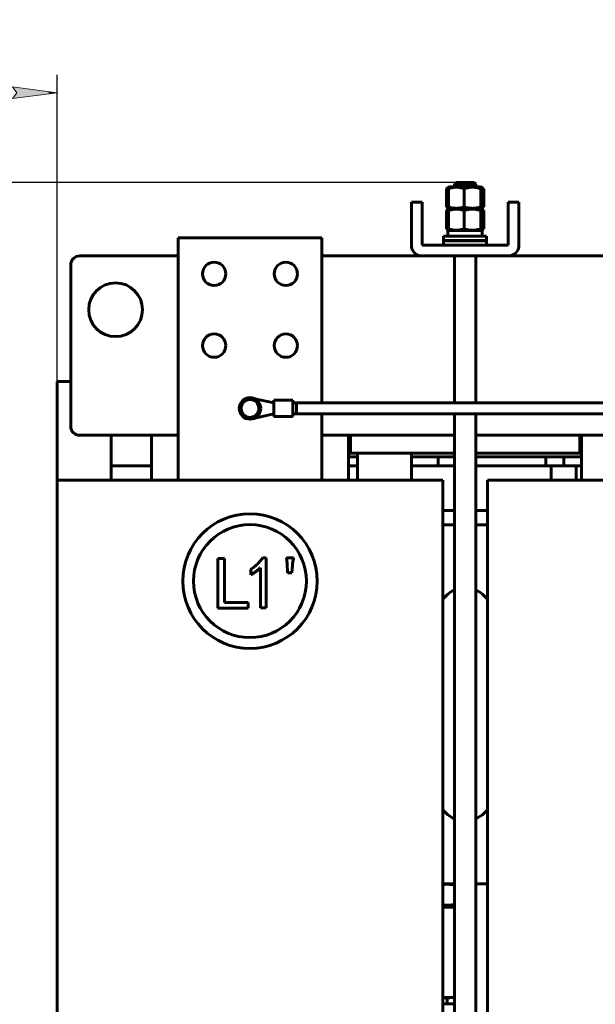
# Model space of a CAD drawing. Header units: millimetres. Extents: x 0 to 420, y 0 to 594.
# Tile 7 of 17: x 148 to 212, y 209 to 319. Entities that reach past the tile are written whole.
import ezdxf

# ---------------------------------------------------------------- set-up
doc = ezdxf.new("R2010")
doc.units = ezdxf.units.MM
doc.linetypes.add('K5LT_BASIC', pattern=[0])
doc.linetypes.add('K5LT_THIN', pattern=[0])
doc.layers.add('Системный слой', color=7, linetype='Continuous')
doc.styles.add('KDIMTEXTSTYLE', font='GOST_AU.SHX', dxfattribs={"width": 0.96, "oblique": 15, "height": 5})
doc.dimstyles.new('KDIMSTYLE (0.20)', dxfattribs={"dimtxt": 5, "dimasz": 1, "dimexe": 2, "dimexo": 0, "dimgap": 1, "dimtad": 1, "dimlfac": 5, "dimtxsty": 'KDIMTEXTSTYLE', "dimsah": 1, "dimcen": 0, "dimdle": 1, "dimadec": 0, "dimazin": 0, "dimtfac": 0.667, "dimtmove": 0, "dimatfit": 3, "dimfxl": 1, "dimtvp": 1, "dimtolj": 1, "dimtzin": 0, "dimarcsym": 0})

# ---------------------------------------------------------------- blocks, each defined once
blk = doc.blocks.new('U1')
at = {"layer": 'Системный слой', "color": 150, "linetype": 'K5LT_BASIC', "lineweight": 60, "true_color": 0x0080ff}
for p, q in [((165.77, 292.42), (154.77, 292.42)), ((192.97, 292.42), (181.77, 292.42)), ((213.77, 292.42), (202.57, 292.42)), ((240.97, 292.42), (229.77, 292.42)), ((261.77, 292.42), (250.57, 292.42)), ((288.77, 292.42), (277.77, 292.42))]:
    blk.add_line(p, q, dxfattribs=at)
blk = doc.blocks.new('U2')
at = {"layer": 'Системный слой', "color": 150, "linetype": 'K5LT_BASIC', "lineweight": 60, "true_color": 0x0080ff}
for p, q in [((154.77, 272.42), (165.77, 272.42)), ((181.77, 272.42), (196.57, 272.42)), ((198.97, 272.42), (213.77, 272.42)), ((229.77, 272.42), (244.57, 272.42)), ((246.97, 272.42), (261.77, 272.42)), ((277.77, 272.42), (288.77, 272.42))]:
    blk.add_line(p, q, dxfattribs=at)
blk = doc.blocks.new('U7')
at = {"layer": 'Системный слой', "color": 150, "linetype": 'K5LT_BASIC', "lineweight": 60, "true_color": 0x0080ff}
for p, q in [((196.27, 209.74), (196.37, 209.73)), ((196.37, 209.73), (196.47, 209.73)), ((196.47, 209.73), (196.57, 209.71))]:
    blk.add_line(p, q, dxfattribs=at)
blk = doc.blocks.new('U15')
at = {"layer": 'Системный слой', "color": 150, "linetype": 'K5LT_BASIC', "lineweight": 60, "true_color": 0x0080ff}
for p, q in [((184.97, 270.42), (184.77, 270.42)), ((210.77, 270.42), (210.57, 270.42))]:
    blk.add_line(p, q, dxfattribs=at)
blk = doc.blocks.new('U16')
at = {"layer": 'Системный слой', "color": 150, "linetype": 'K5LT_BASIC', "lineweight": 60, "true_color": 0x0080ff}
for p, q in [((195.77, 295.39), (195.69, 295.44)), ((195.85, 295.36), (195.77, 295.39)), ((195.94, 295.32), (195.85, 295.36))]:
    blk.add_line(p, q, dxfattribs=at)
blk = doc.blocks.new('U17')
at = {"layer": 'Системный слой', "color": 150, "linetype": 'K5LT_BASIC', "lineweight": 60, "true_color": 0x0080ff}
for p, q in [((199.59, 297.59), (199.68, 297.56)), ((199.68, 297.56), (199.76, 297.52)), ((199.76, 297.52), (199.84, 297.47))]:
    blk.add_line(p, q, dxfattribs=at)
blk = doc.blocks.new('U18')
at = {"layer": 'Системный слой', "color": 150, "linetype": 'K5LT_BASIC', "lineweight": 60, "true_color": 0x0080ff}
for p, q in [((195.69, 297.47), (195.77, 297.52)), ((195.77, 297.52), (195.85, 297.56)), ((195.85, 297.56), (195.94, 297.59))]:
    blk.add_line(p, q, dxfattribs=at)
blk = doc.blocks.new('U19')
at = {"layer": 'Системный слой', "color": 150, "linetype": 'K5LT_BASIC', "lineweight": 60, "true_color": 0x0080ff}
for p, q in [((199.68, 295.36), (199.59, 295.32)), ((199.76, 295.39), (199.68, 295.36)), ((199.84, 295.44), (199.76, 295.39))]:
    blk.add_line(p, q, dxfattribs=at)
blk = doc.blocks.new('U26')
at = {"layer": 'Системный слой', "color": 150, "linetype": 'K5LT_BASIC', "lineweight": 60, "true_color": 0x0080ff}
for p, q in [((195.28, 220.06), (195.27, 220.06)), ((195.29, 220.05), (195.28, 220.06)), ((195.3, 220.05), (195.29, 220.05)), ((195.31, 220.05), (195.3, 220.05)), ((195.32, 220.05), (195.31, 220.05)), ((195.31, 220.05), (195.31, 220.05)), ((195.31, 220.05), (195.31, 220.05)), ((195.34, 220.05), (195.32, 220.05)), ((195.35, 220.05), (195.34, 220.05)), ((195.36, 220.05), (195.35, 220.05)), ((195.35, 220.05), (195.35, 220.05)), ((195.37, 220.04), (195.36, 220.05)), ((195.36, 220.05), (195.36, 220.05)), ((195.39, 220.04), (195.37, 220.04)), ((195.4, 220.04), (195.39, 220.04)), ((195.43, 220.04), (195.4, 220.04)), ((195.4, 220.04), (195.4, 220.04)), ((195.4, 220.04), (195.4, 220.04)), ((195.4, 220.04), (195.4, 220.04)), ((195.44, 220.04), (195.43, 220.04)), ((195.45, 220.03), (195.44, 220.04)), ((195.5, 220.03), (195.45, 220.03)), ((195.45, 220.03), (195.45, 220.03)), ((195.45, 220.03), (195.45, 220.03)), ((195.52, 220.03), (195.5, 220.03)), ((195.53, 220.03), (195.52, 220.03)), ((195.54, 220.03), (195.53, 220.03)), ((195.56, 220.03), (195.54, 220.03)), ((195.54, 220.03), (195.54, 220.03)), ((195.54, 220.03), (195.54, 220.03)), ((195.58, 220.02), (195.56, 220.03)), ((195.59, 220.02), (195.58, 220.02)), ((195.58, 220.02), (195.58, 220.02)), ((195.6, 220.02), (195.59, 220.02)), ((195.59, 220.02), (195.59, 220.02)), ((195.59, 220.02), (195.59, 220.02)), ((195.62, 220.02), (195.6, 220.02)), ((195.63, 220.02), (195.62, 220.02)), ((195.64, 220.02), (195.63, 220.02)), ((195.63, 220.02), (195.63, 220.02)), ((195.65, 220.02), (195.64, 220.02)), ((195.64, 220.02), (195.64, 220.02)), ((195.67, 220.02), (195.65, 220.02)), ((195.68, 220.02), (195.67, 220.02)), ((195.69, 220.02), (195.68, 220.02)), ((195.7, 220.02), (195.69, 220.02)), ((195.69, 220.02), (195.69, 220.02)), ((195.69, 220.02), (195.69, 220.02)), ((195.72, 220.02), (195.7, 220.02)), ((195.73, 220.02), (195.72, 220.02)), ((195.74, 220.02), (195.73, 220.02)), ((195.76, 220.02), (195.74, 220.02)), ((195.74, 220.02), (195.74, 220.02)), ((195.74, 220.02), (195.74, 220.02)), ((195.78, 220.02), (195.76, 220.02)), ((195.79, 220.02), (195.78, 220.02)), ((195.81, 220.02), (195.79, 220.02)), ((195.79, 220.02), (195.79, 220.02)), ((195.79, 220.02), (195.79, 220.02)), ((195.79, 220.02), (195.79, 220.02)), ((195.83, 220.02), (195.81, 220.02)), ((195.84, 220.02), (195.83, 220.02)), ((195.85, 220.02), (195.84, 220.02)), ((195.84, 220.02), (195.84, 220.02)), ((195.87, 220.02), (195.85, 220.02)), ((195.85, 220.02), (195.85, 220.02)), ((195.85, 220.02), (195.85, 220.02)), ((195.88, 220.02), (195.87, 220.02)), ((195.87, 220.02), (195.87, 220.02)), ((195.89, 220.02), (195.88, 220.02)), ((195.88, 220.02), (195.88, 220.02)), ((195.88, 220.02), (195.88, 220.02)), ((195.9, 220.02), (195.89, 220.02)), ((195.91, 220.02), (195.9, 220.02)), ((195.93, 220.02), (195.91, 220.02)), ((195.91, 220.02), (195.91, 220.02)), ((195.91, 220.02), (195.91, 220.02)), ((195.95, 220.02), (195.93, 220.02)), ((195.97, 220.03), (195.95, 220.02)), ((195.98, 220.03), (195.97, 220.03)), ((195.97, 220.03), (195.97, 220.03)), ((196.01, 220.03), (195.98, 220.03)), ((195.98, 220.03), (195.98, 220.03)), ((196.03, 220.03), (196.01, 220.03)), ((196.04, 220.03), (196.03, 220.03)), ((196.03, 220.03), (196.03, 220.03)), ((196.05, 220.03), (196.04, 220.03)), ((196.04, 220.03), (196.04, 220.03)), ((196.04, 220.03), (196.04, 220.03)), ((196.06, 220.03), (196.05, 220.03)), ((196.07, 220.03), (196.06, 220.03)), ((196.08, 220.03), (196.07, 220.03)), ((196.07, 220.03), (196.07, 220.03)), ((196.07, 220.03), (196.07, 220.03)), ((196.09, 220.04), (196.08, 220.03)), ((196.1, 220.04), (196.09, 220.04)), ((196.11, 220.04), (196.1, 220.04)), ((196.1, 220.04), (196.1, 220.04)), ((196.12, 220.04), (196.11, 220.04)), ((196.11, 220.04), (196.11, 220.04)), ((196.15, 220.04), (196.12, 220.04)), ((196.16, 220.04), (196.15, 220.04)), ((196.17, 220.04), (196.16, 220.04)), ((196.16, 220.04), (196.16, 220.04)), ((196.16, 220.04), (196.16, 220.04)), ((196.18, 220.05), (196.17, 220.04)), ((196.2, 220.05), (196.18, 220.05)), ((196.21, 220.05), (196.2, 220.05)), ((196.22, 220.05), (196.21, 220.05)), ((196.24, 220.05), (196.22, 220.05)), ((196.22, 220.05), (196.22, 220.05)), ((196.22, 220.05), (196.22, 220.05)), ((196.26, 220.06), (196.24, 220.05)), ((196.27, 220.06), (196.26, 220.06)), ((196.28, 220.06), (196.27, 220.06)), ((196.29, 220.06), (196.28, 220.06)), ((196.28, 220.06), (196.28, 220.06)), ((196.28, 220.06), (196.28, 220.06)), ((196.32, 220.07), (196.29, 220.06)), ((196.33, 220.07), (196.32, 220.07)), ((196.34, 220.07), (196.33, 220.07)), ((196.33, 220.07), (196.33, 220.07)), ((196.36, 220.07), (196.34, 220.07)), ((196.34, 220.07), (196.34, 220.07)), ((196.39, 220.08), (196.36, 220.07)), ((196.4, 220.08), (196.39, 220.08)), ((196.41, 220.08), (196.4, 220.08)), ((196.4, 220.08), (196.4, 220.08)), ((196.43, 220.09), (196.41, 220.08)), ((196.41, 220.08), (196.41, 220.08)), ((196.45, 220.09), (196.43, 220.09)), ((196.47, 220.1), (196.45, 220.09)), ((196.48, 220.1), (196.47, 220.1)), ((196.57, 220.12), (196.48, 220.1)), ((196.48, 220.1), (196.48, 220.1)), ((196.48, 220.1), (196.48, 220.1))]:
    blk.add_line(p, q, dxfattribs=at)
blk = doc.blocks.new('U27')
at = {"layer": 'Системный слой', "color": 150, "linetype": 'K5LT_BASIC', "lineweight": 60, "true_color": 0x0080ff}
for p, q in [((195.27, 222.33), (195.33, 222.34)), ((195.33, 222.34), (195.33, 222.34)), ((195.33, 222.34), (195.34, 222.34)), ((195.34, 222.34), (195.36, 222.35)), ((195.34, 222.34), (195.34, 222.34)), ((195.36, 222.35), (195.38, 222.35)), ((195.38, 222.35), (195.42, 222.35)), ((195.42, 222.35), (195.43, 222.35)), ((195.43, 222.35), (195.44, 222.36)), ((195.43, 222.35), (195.43, 222.35)), ((195.44, 222.36), (195.46, 222.36)), ((195.46, 222.36), (195.49, 222.36)), ((195.49, 222.36), (195.52, 222.36)), ((195.52, 222.36), (195.52, 222.36)), ((195.52, 222.36), (195.53, 222.36)), ((195.53, 222.36), (195.53, 222.36)), ((195.53, 222.36), (195.55, 222.36)), ((195.55, 222.36), (195.58, 222.37)), ((195.58, 222.37), (195.61, 222.37)), ((195.61, 222.37), (195.62, 222.37)), ((195.62, 222.37), (195.62, 222.37)), ((195.62, 222.37), (195.63, 222.37)), ((195.63, 222.37), (195.64, 222.37)), ((195.64, 222.37), (195.65, 222.37)), ((195.65, 222.37), (195.65, 222.37)), ((195.65, 222.37), (195.66, 222.37)), ((195.66, 222.37), (195.66, 222.37)), ((195.66, 222.37), (195.67, 222.37)), ((195.67, 222.37), (195.68, 222.37)), ((195.68, 222.37), (195.69, 222.37)), ((195.69, 222.37), (195.69, 222.37)), ((195.69, 222.37), (195.7, 222.37)), ((195.7, 222.37), (195.7, 222.37)), ((195.7, 222.37), (195.71, 222.37)), ((195.71, 222.37), (195.73, 222.37)), ((195.73, 222.37), (195.77, 222.37)), ((195.77, 222.37), (195.77, 222.37)), ((195.77, 222.37), (195.78, 222.37)), ((195.78, 222.37), (195.78, 222.37)), ((195.78, 222.37), (195.8, 222.37)), ((195.8, 222.37), (195.82, 222.37)), ((195.82, 222.37), (195.85, 222.37)), ((195.85, 222.37), (195.85, 222.37)), ((195.85, 222.37), (195.85, 222.37)), ((195.85, 222.37), (195.86, 222.37)), ((195.86, 222.37), (195.87, 222.37)), ((195.87, 222.37), (195.89, 222.37)), ((195.89, 222.37), (195.89, 222.37)), ((195.89, 222.37), (195.89, 222.37)), ((195.89, 222.37), (195.89, 222.37)), ((195.89, 222.37), (195.9, 222.37)), ((195.9, 222.37), (195.92, 222.37)), ((195.92, 222.37), (195.93, 222.37)), ((195.93, 222.37), (195.93, 222.37)), ((195.93, 222.37), (195.93, 222.37)), ((195.93, 222.37), (195.93, 222.37)), ((195.93, 222.37), (195.94, 222.37)), ((195.94, 222.37), (195.95, 222.37)), ((195.95, 222.37), (195.96, 222.37)), ((195.96, 222.37), (195.96, 222.37)), ((195.96, 222.37), (195.96, 222.37)), ((195.96, 222.37), (195.96, 222.37)), ((195.96, 222.37), (195.97, 222.37)), ((195.97, 222.37), (195.98, 222.36)), ((195.98, 222.36), (195.99, 222.36)), ((195.99, 222.36), (195.99, 222.36)), ((195.99, 222.36), (195.99, 222.36)), ((195.99, 222.36), (195.99, 222.36)), ((195.99, 222.36), (196, 222.36)), ((196, 222.36), (196.02, 222.36)), ((196.02, 222.36), (196.05, 222.36)), ((196.05, 222.36), (196.05, 222.36)), ((196.05, 222.36), (196.05, 222.36)), ((196.05, 222.36), (196.06, 222.36)), ((196.06, 222.36), (196.07, 222.36)), ((196.07, 222.36), (196.09, 222.36)), ((196.09, 222.36), (196.11, 222.35)), ((196.11, 222.35), (196.11, 222.35)), ((196.11, 222.35), (196.11, 222.35)), ((196.11, 222.35), (196.12, 222.35)), ((196.12, 222.35), (196.12, 222.35)), ((196.12, 222.35), (196.14, 222.35)), ((196.14, 222.35), (196.14, 222.35)), ((196.14, 222.35), (196.14, 222.35)), ((196.14, 222.35), (196.14, 222.35)), ((196.14, 222.35), (196.15, 222.35)), ((196.15, 222.35), (196.16, 222.35)), ((196.16, 222.35), (196.17, 222.35)), ((196.17, 222.35), (196.17, 222.35)), ((196.17, 222.35), (196.17, 222.35)), ((196.17, 222.35), (196.18, 222.35)), ((196.18, 222.35), (196.18, 222.34)), ((196.18, 222.34), (196.2, 222.34)), ((196.2, 222.34), (196.22, 222.34)), ((196.22, 222.34), (196.22, 222.34)), ((196.22, 222.34), (196.22, 222.34)), ((196.22, 222.34), (196.23, 222.34)), ((196.23, 222.34), (196.24, 222.34)), ((196.24, 222.34), (196.26, 222.33)), ((196.26, 222.33), (196.27, 222.33)), ((196.27, 222.33), (196.27, 222.33)), ((196.27, 222.33), (196.27, 222.33)), ((196.27, 222.33), (196.28, 222.33)), ((196.28, 222.33), (196.29, 222.33)), ((196.29, 222.33), (196.31, 222.33)), ((196.31, 222.33), (196.32, 222.32)), ((196.32, 222.32), (196.32, 222.32)), ((196.32, 222.32), (196.32, 222.32)), ((196.32, 222.32), (196.33, 222.32)), ((196.33, 222.32), (196.34, 222.32)), ((196.34, 222.32), (196.36, 222.32)), ((196.36, 222.32), (196.37, 222.32)), ((196.37, 222.32), (196.37, 222.31)), ((196.37, 222.31), (196.37, 222.31)), ((196.37, 222.31), (196.38, 222.31)), ((196.38, 222.31), (196.39, 222.31)), ((196.39, 222.31), (196.42, 222.31)), ((196.42, 222.31), (196.47, 222.3)), ((196.47, 222.3), (196.47, 222.3)), ((196.47, 222.3), (196.47, 222.29)), ((196.47, 222.29), (196.48, 222.29)), ((196.48, 222.29), (196.5, 222.29)), ((196.5, 222.29), (196.53, 222.28)), ((196.53, 222.28), (196.57, 222.27))]:
    blk.add_line(p, q, dxfattribs=at)
blk = doc.blocks.new('U28')
at = {"layer": 'Системный слой', "color": 150, "linetype": 'K5LT_BASIC', "lineweight": 60, "true_color": 0x0080ff}
for p, q in [((210.17, 269.02), (210.77, 269.02)), ((232.77, 269.02), (233.37, 269.02))]:
    blk.add_line(p, q, dxfattribs=at)
blk = doc.blocks.new('U29')
at = {"layer": 'Системный слой', "color": 150, "linetype": 'K5LT_BASIC', "lineweight": 60, "true_color": 0x0080ff}
for p, q in [((184.97, 270.42), (196.57, 270.42)), ((198.97, 270.42), (210.57, 270.42))]:
    blk.add_line(p, q, dxfattribs=at)
blk = doc.blocks.new('U33')
at = {"layer": 'Системный слой', "color": 150, "linetype": 'K5LT_BASIC', "lineweight": 60, "true_color": 0x0080ff}
for p, q in [((184.77, 267.42), (184.77, 272.42)), ((184.77, 180.42), (184.77, 185.42))]:
    blk.add_line(p, q, dxfattribs=at)
blk = doc.blocks.new('U34')
at = {"layer": 'Системный слой', "color": 150, "linetype": 'K5LT_BASIC', "lineweight": 60, "true_color": 0x0080ff}
for p, q in [((162.77, 272.42), (162.77, 267.42)), ((162.77, 185.42), (162.77, 180.42))]:
    blk.add_line(p, q, dxfattribs=at)
blk = doc.blocks.new('U45')
at = {"layer": 'Системный слой', "color": 150, "linetype": 'K5LT_BASIC', "lineweight": 60, "true_color": 0x0080ff}
for p, q in [((181.77, 276.03), (181.77, 294.42)), ((181.77, 273.43), (181.77, 274.83))]:
    blk.add_line(p, q, dxfattribs=at)
blk = doc.blocks.new('U49')
at = {"layer": 'Системный слой', "color": 150, "linetype": 'K5LT_BASIC', "lineweight": 60, "true_color": 0x0080ff}
for p, q in [((195.27, 262.42), (196.57, 262.42)), ((198.97, 262.42), (200.27, 262.42)), ((243.27, 262.42), (244.57, 262.42)), ((246.97, 262.42), (248.27, 262.42))]:
    blk.add_line(p, q, dxfattribs=at)
blk = doc.blocks.new('U50')
at = {"layer": 'Системный слой', "color": 150, "linetype": 'K5LT_BASIC', "lineweight": 60, "true_color": 0x0080ff}
for start, end in [(113.5782, 146.4427), (33.5573, 66.4218)]:
    blk.add_arc((197.77, 252.42), 3, start, end, dxfattribs=at)
blk = doc.blocks.new('U51')
at = {"layer": 'Системный слой', "color": 150, "linetype": 'K5LT_BASIC', "lineweight": 60, "true_color": 0x0080ff}
for p, q in [((196.57, 222.42), (195.27, 222.42)), ((200.27, 222.42), (198.97, 222.42)), ((244.57, 222.42), (243.27, 222.42)), ((248.27, 222.42), (246.97, 222.42))]:
    blk.add_line(p, q, dxfattribs=at)
blk = doc.blocks.new('U52')
at = {"layer": 'Системный слой', "color": 150, "linetype": 'K5LT_BASIC', "lineweight": 60, "true_color": 0x0080ff}
for start, end in [(213.5573, 246.4218), (293.5782, 326.4427)]:
    blk.add_arc((197.77, 232.42), 3, start, end, dxfattribs=at)
blk = doc.blocks.new('U55')
at = {"layer": 'Системный слой', "color": 150, "linetype": 'K5LT_BASIC', "lineweight": 60, "true_color": 0x0080ff}
for p, q in [((195.27, 264.02), (196.57, 264.02)), ((198.97, 264.02), (200.27, 264.02))]:
    blk.add_line(p, q, dxfattribs=at)
blk = doc.blocks.new('U56')
at = {"layer": 'Системный слой', "color": 150, "linetype": 'K5LT_BASIC', "lineweight": 60, "true_color": 0x0080ff}
for p, q in [((195.27, 264.02), (196.57, 264.02)), ((198.97, 264.02), (200.27, 264.02))]:
    blk.add_line(p, q, dxfattribs=at)
blk = doc.blocks.new('U57')
at = {"layer": 'Системный слой', "color": 150, "linetype": 'K5LT_BASIC', "lineweight": 60, "true_color": 0x0080ff}
for p, q in [((184.77, 269.02), (185.77, 269.02)), ((191.77, 269.02), (196.57, 269.02)), ((198.97, 269.02), (207.37, 269.02))]:
    blk.add_line(p, q, dxfattribs=at)
blk = doc.blocks.new('U70')
at = {"layer": 'Системный слой', "color": 150, "linetype": 'K5LT_BASIC', "lineweight": 60, "true_color": 0x0080ff}
for p, q in [((195.69, 299.91), (195.77, 299.96)), ((195.77, 299.96), (195.85, 300)), ((195.85, 300), (195.94, 300.03))]:
    blk.add_line(p, q, dxfattribs=at)
blk = doc.blocks.new('U71')
at = {"layer": 'Системный слой', "color": 150, "linetype": 'K5LT_BASIC', "lineweight": 60, "true_color": 0x0080ff}
for p, q in [((199.59, 300.03), (199.68, 300)), ((199.68, 300), (199.76, 299.96)), ((199.76, 299.96), (199.84, 299.91))]:
    blk.add_line(p, q, dxfattribs=at)
blk = doc.blocks.new('U72')
at = {"layer": 'Системный слой', "color": 150, "linetype": 'K5LT_BASIC', "lineweight": 60, "true_color": 0x0080ff}
for p, q in [((199.68, 297.8), (199.59, 297.76)), ((199.76, 297.83), (199.68, 297.8)), ((199.84, 297.88), (199.76, 297.83))]:
    blk.add_line(p, q, dxfattribs=at)
blk = doc.blocks.new('U73')
at = {"layer": 'Системный слой', "color": 150, "linetype": 'K5LT_BASIC', "lineweight": 60, "true_color": 0x0080ff}
for p, q in [((195.77, 297.83), (195.69, 297.88)), ((195.85, 297.8), (195.77, 297.83)), ((195.94, 297.76), (195.85, 297.8))]:
    blk.add_line(p, q, dxfattribs=at)
blk = doc.blocks.new('U77')
at = {"layer": 'Системный слой', "color": 150, "linetype": 'K5LT_BASIC', "lineweight": 60, "true_color": 0x0080ff}
for p, q in [((210.77, 272.42), (210.77, 267.42)), ((210.77, 185.42), (210.77, 180.42))]:
    blk.add_line(p, q, dxfattribs=at)
blk = doc.blocks.new('U83')
at = {"layer": 'Системный слой', "color": 150, "linetype": 'K5LT_BASIC', "lineweight": 60, "true_color": 0x0080ff}
for p, q in [((178.94, 274.83), (220.86, 274.83)), ((222.61, 274.83), (224.44, 274.83)), ((226.54, 274.83), (268.78, 274.83)), ((270.75, 274.83), (272.44, 274.83)), ((274.54, 274.83), (294.61, 274.83))]:
    blk.add_line(p, q, dxfattribs=at)
blk = doc.blocks.new('U88')
at = {"layer": 'Системный слой', "color": 150, "linetype": 'K5LT_BASIC', "lineweight": 60, "true_color": 0x0080ff}
for p, q in [((178.94, 276.03), (220.95, 276.03)), ((222.66, 276.03), (224.44, 276.03)), ((226.54, 276.03), (268.83, 276.03)), ((270.7, 276.03), (272.44, 276.03)), ((274.54, 276.03), (294.61, 276.03))]:
    blk.add_line(p, q, dxfattribs=at)
blk = doc.blocks.new('U89')
at = {"layer": 'Системный слой', "color": 150, "linetype": 'K5LT_BASIC', "lineweight": 60, "true_color": 0x0080ff}
for p, q in [((195.37, 294.12), (195.44, 294.12)), ((195.44, 294.12), (200.17, 294.12))]:
    blk.add_line(p, q, dxfattribs=at)
blk = doc.blocks.new('U107')
at = {"layer": 'Системный слой', "color": 150, "linetype": 'K5LT_BASIC', "lineweight": 60, "true_color": 0x0080ff}
for p, q in [((184.77, 270.02), (185.77, 270.02)), ((191.77, 270.02), (196.57, 270.02)), ((198.97, 270.02), (210.77, 270.02)), ((232.77, 270.02), (244.57, 270.02)), ((246.97, 270.02), (251.77, 270.02)), ((257.77, 270.02), (258.77, 270.02))]:
    blk.add_line(p, q, dxfattribs=at)
blk = doc.blocks.new('U115')
at = {"layer": 'Системный слой', "color": 150, "linetype": 'K5LT_BASIC', "lineweight": 60, "true_color": 0x0080ff}
for p, q in [((199.51, 299.91), (199.53, 300)), ((199.53, 300), (199.55, 300.06)), ((199.55, 300.06), (199.57, 300.07)), ((199.57, 300.07), (199.58, 300.06)), ((199.58, 300.06), (199.6, 300.01)), ((199.6, 300.01), (199.61, 299.94)), ((199.61, 299.94), (199.62, 299.91))]:
    blk.add_line(p, q, dxfattribs=at)
blk = doc.blocks.new('U116')
at = {"layer": 'Системный слой', "color": 150, "linetype": 'K5LT_BASIC', "lineweight": 60, "true_color": 0x0080ff}
for p, q in [((199.52, 297.81), (199.51, 297.88)), ((199.51, 297.88), (199.51, 297.88)), ((199.53, 297.78), (199.52, 297.81)), ((199.53, 297.77), (199.53, 297.78)), ((199.53, 297.76), (199.53, 297.77)), ((199.53, 297.77), (199.53, 297.77)), ((199.54, 297.75), (199.53, 297.76)), ((199.53, 297.76), (199.53, 297.76)), ((199.54, 297.74), (199.54, 297.75)), ((199.55, 297.73), (199.54, 297.74)), ((199.56, 297.72), (199.55, 297.73)), ((199.55, 297.73), (199.55, 297.73)), ((199.55, 297.73), (199.55, 297.73)), ((199.55, 297.73), (199.55, 297.73)), ((199.55, 297.73), (199.55, 297.73)), ((199.57, 297.72), (199.56, 297.72)), ((199.56, 297.72), (199.56, 297.72)), ((199.56, 297.72), (199.56, 297.72)), ((199.56, 297.72), (199.56, 297.72)), ((199.56, 297.72), (199.56, 297.72)), ((199.56, 297.72), (199.56, 297.72)), ((199.58, 297.73), (199.57, 297.72)), ((199.59, 297.75), (199.58, 297.74)), ((199.58, 297.74), (199.58, 297.73)), ((199.6, 297.8), (199.59, 297.76)), ((199.59, 297.76), (199.59, 297.76)), ((199.59, 297.76), (199.59, 297.76)), ((199.59, 297.76), (199.59, 297.75)), ((199.62, 297.88), (199.6, 297.8))]:
    blk.add_line(p, q, dxfattribs=at)
blk = doc.blocks.new('U117')
at = {"layer": 'Системный слой', "color": 150, "linetype": 'K5LT_BASIC', "lineweight": 60, "true_color": 0x0080ff}
for p, q in [((196.04, 297.68), (196.23, 297.68)), ((196.23, 297.68), (199.49, 297.68))]:
    blk.add_line(p, q, dxfattribs=at)
blk = doc.blocks.new('U120')
at = {"layer": 'Системный слой', "color": 150, "linetype": 'K5LT_BASIC', "lineweight": 60, "true_color": 0x0080ff}
for p, q in [((196.57, 300.12), (196.57, 300.42)), ((196.57, 276.03), (196.57, 292.42)), ((196.57, 164.96), (196.57, 274.83))]:
    blk.add_line(p, q, dxfattribs=at)
blk = doc.blocks.new('U121')
at = {"layer": 'Системный слой', "color": 150, "linetype": 'K5LT_BASIC', "lineweight": 60, "true_color": 0x0080ff}
for p, q in [((198.97, 300.12), (198.97, 300.42)), ((198.97, 276.03), (198.97, 292.42)), ((198.97, 164.96), (198.97, 274.83))]:
    blk.add_line(p, q, dxfattribs=at)
blk = doc.blocks.new('U134')
at = {"layer": 'Системный слой', "color": 150, "linetype": 'K5LT_BASIC', "lineweight": 60, "true_color": 0x0080ff}
for p, q in [((152.27, 278.42), (153.77, 278.42)), ((289.77, 278.42), (291.27, 278.42))]:
    blk.add_line(p, q, dxfattribs=at)
blk = doc.blocks.new('U143')
at = {"layer": 'Системный слой', "color": 150, "linetype": 'K5LT_BASIC', "lineweight": 60, "true_color": 0x0080ff}
for p, q in [((199.52, 295.38), (199.51, 295.44)), ((199.54, 295.31), (199.52, 295.38)), ((199.56, 295.28), (199.54, 295.31)), ((199.57, 295.28), (199.56, 295.28)), ((199.59, 295.31), (199.57, 295.28)), ((199.6, 295.36), (199.59, 295.31)), ((199.62, 295.44), (199.6, 295.36))]:
    blk.add_line(p, q, dxfattribs=at)
blk = doc.blocks.new('U144')
at = {"layer": 'Системный слой', "color": 150, "linetype": 'K5LT_BASIC', "lineweight": 60, "true_color": 0x0080ff}
for p, q in [((196.04, 297.68), (199.21, 297.68)), ((199.21, 297.68), (199.49, 297.68))]:
    blk.add_line(p, q, dxfattribs=at)
blk = doc.blocks.new('U145')
at = {"layer": 'Системный слой', "color": 150, "linetype": 'K5LT_BASIC', "lineweight": 60, "true_color": 0x0080ff}
for p, q in [((199.51, 297.47), (199.53, 297.56)), ((199.53, 297.56), (199.55, 297.62)), ((199.55, 297.62), (199.57, 297.63)), ((199.57, 297.63), (199.58, 297.62)), ((199.58, 297.62), (199.6, 297.57)), ((199.6, 297.57), (199.61, 297.5)), ((199.61, 297.5), (199.62, 297.47))]:
    blk.add_line(p, q, dxfattribs=at)
blk = doc.blocks.new('KDIMARROW_01')
at = {"layer": 'Системный слой'}
blk.add_hatch(color=0, dxfattribs=at).paths.add_polyline_path([(0, 0), (-5, 0.66), (-4.5, 0), (-5, -0.66)])
at = {"layer": 'Системный слой', "color": 0, "linetype": 'K5LT_THIN', "lineweight": 18}
for p, q in [((-4.5, 0), (-5, 0.66)), ((-5, 0.66), (0, 0)), ((0, 0), (-5, -0.66)), ((-5, -0.66), (-4.5, 0)), ((0, 0), (-1, 0))]:
    blk.add_line(p, q, dxfattribs=at)

msp = doc.modelspace()

# ---------------------------------------------------------------- linework, layer by layer
at = {"layer": 'Системный слой', "color": 150, "linetype": 'K5LT_BASIC', "lineweight": 60, "true_color": 0x0080ff}
for p, q in [((195.9628, 300.0706), (195.6871, 299.9114)), ((195.6871, 299.9114), (195.6871, 297.8795)), ((195.911, 299.9114), (195.911, 297.8795)), ((196.0405, 300.1155), (195.9627, 300.0706)), ((196.0405, 300.1155), (199.4905, 300.1155)), ((196.7655, 300.6155), (196.5655, 300.4155)), ((196.7392, 300.4155), (196.5655, 300.4155)), ((198.9655, 300.4155), (196.7392, 300.4155)), ((196.7655, 300.6155), (198.7655, 300.6155)), ((197.651, 299.9114), (197.651, 297.8795)), ((198.7655, 300.6155), (198.9655, 300.4155)), ((199.4905, 300.1155), (199.5683, 300.0706)), ((199.5056, 299.9114), (199.5056, 297.8795)), ((199.5683, 300.0706), (199.844, 299.9114)), ((199.62, 299.9114), (199.62, 297.8795)), ((199.844, 299.9114), (199.844, 297.8795)), ((191.7655, 298.4155), (192.9655, 298.4155)), ((191.7655, 297.2155), (191.7655, 298.4155)), ((192.9655, 298.4155), (192.9655, 297.2155)), ((195.9628, 297.7203), (195.6871, 297.8795)), ((195.9628, 297.6306), (195.6871, 297.4714)), ((195.6871, 297.4714), (195.6871, 295.4395)), ((195.911, 297.4714), (195.911, 295.4395)), ((196.0405, 297.6755), (195.9627, 297.6306)), ((196.0405, 297.6755), (195.9628, 297.7203)), ((197.651, 297.4714), (197.651, 295.4395)), ((199.4905, 297.6755), (199.5683, 297.7203)), ((199.4905, 297.6755), (199.5683, 297.6306)), ((199.5056, 297.4714), (199.5056, 295.4395)), ((199.5683, 297.7204), (199.844, 297.8795)), ((199.5683, 297.6306), (199.844, 297.4714)), ((199.62, 297.4714), (199.62, 295.4395)), ((199.844, 297.4714), (199.844, 295.4395)), ((202.5655, 297.2155), (202.5655, 298.4155)), ((202.5655, 298.4155), (203.7655, 298.4155)), ((203.7655, 298.4155), (203.7655, 297.2155)), ((191.7655, 297.2155), (191.7655, 293.6155)), ((192.9655, 293.6155), (192.9655, 297.2155)), ((202.5655, 297.2155), (202.5655, 293.6155)), ((203.7655, 293.6155), (203.7655, 297.2155)), ((195.9628, 295.2804), (195.6871, 295.4395)), ((196.0405, 295.2355), (195.9628, 295.2803)), ((199.4905, 295.2355), (199.5683, 295.2803)), ((199.5683, 295.2804), (199.844, 295.4395)), ((165.7655, 273.4349), (165.7655, 294.4155)), ((165.7655, 294.4155), (181.7655, 294.4155)), ((195.3655, 294.1155), (195.3655, 294.6155)), ((195.3655, 294.6155), (200.1655, 294.6155)), ((195.8555, 294.6155), (195.8555, 295.2355)), ((195.8555, 295.2355), (199.6755, 295.2355)), ((199.6755, 294.6155), (199.6755, 295.2355)), ((200.1655, 294.1155), (200.1655, 294.6155)), ((202.5655, 293.6155), (192.9655, 293.6155)), ((195.3655, 293.6155), (195.3655, 294.1155)), ((195.3655, 294.1155), (200.1655, 294.1155)), ((200.1655, 293.6155), (200.1655, 294.1155)), ((192.9655, 292.4155), (202.5655, 292.4155)), ((153.7655, 291.4155), (153.7655, 273.4155)), ((152.2655, 277.8155), (152.2655, 278.4155)), ((152.2655, 267.4155), (152.2655, 277.8155)), ((173.0321, 276.0953), (172.6397, 275.6719)), ((172.6397, 275.6719), (172.8101, 275.1202)), ((173.4246, 276.5187), (173.0321, 276.0953)), ((173.9876, 276.3905), (173.4246, 276.5187)), ((174.5505, 276.2623), (173.9876, 276.3905)), ((176.4352, 276.048), (174.2943, 276.4927)), ((174.721, 275.7107), (174.5505, 276.2623)), ((174.8914, 275.1591), (174.721, 275.7107)), ((176.4352, 274.528), (176.4352, 276.328)), ((176.4352, 276.328), (178.5352, 276.328)), ((178.5352, 274.528), (178.5352, 276.328)), ((178.5352, 276.028), (178.9352, 276.028)), ((178.9352, 276.028), (178.9352, 274.828)), ((172.8101, 275.1202), (172.9806, 274.5686)), ((172.9806, 274.5686), (173.5435, 274.4404)), ((173.5435, 274.4404), (174.1064, 274.3122)), ((174.1064, 274.3122), (174.4989, 274.7357)), ((174.305, 274.3435), (176.4352, 274.808)), ((174.4989, 274.7357), (174.8914, 275.1591)), ((176.4352, 274.528), (178.5352, 274.528)), ((178.5352, 274.828), (178.9352, 274.828)), ((165.7655, 272.2507), (165.7655, 273.4349)), ((181.7655, 273.4349), (181.7655, 272.2507)), ((158.2655, 267.4155), (158.2655, 272.4155)), ((165.7655, 270.1112), (165.7655, 272.2507)), ((181.7655, 270.1112), (181.7655, 272.2507)), ((184.9655, 272.4155), (184.9655, 270.4155)), ((210.5655, 270.4155), (210.5655, 272.4155)), ((165.7655, 269.7165), (165.7655, 270.1112)), ((181.7655, 270.1112), (181.7655, 269.7165)), ((185.7655, 270.4155), (185.7655, 267.4155)), ((191.7655, 270.4155), (191.7655, 267.4155)), ((158.2655, 269.0155), (162.7655, 269.0155)), ((165.7655, 267.4155), (165.7655, 269.7165)), ((181.7655, 267.4155), (181.7655, 269.7165)), ((194.7655, 270.0155), (194.7655, 269.0155)), ((206.7655, 270.0155), (206.7655, 269.0155)), ((207.3655, 269.0155), (210.1655, 269.0155)), ((207.3655, 269.0155), (207.3655, 267.4155)), ((208.7655, 270.0155), (208.7655, 269.0155)), ((210.1655, 269.0155), (210.1655, 267.4155)), ((152.2655, 267.4155), (161.2655, 267.4155)), ((152.2655, 185.4155), (152.2655, 267.4155)), ((161.2655, 267.4155), (186.2655, 267.4155)), ((186.2655, 267.4155), (195.2655, 267.4155)), ((195.2655, 267.4155), (195.2655, 185.4155)), ((200.2655, 267.4155), (209.2655, 267.4155)), ((200.2655, 185.4155), (200.2655, 267.4155)), ((209.2655, 267.4155), (234.2655, 267.4155)), ((170.171, 253.1495), (170.171, 258.6971)), ((170.171, 258.6971), (170.9171, 258.6971)), ((170.9171, 258.6971), (170.9171, 253.7659)), ((175.18, 258.7619), (175.5693, 258.7619)), ((175.5693, 258.7619), (175.5693, 253.1819)), ((177.8532, 258.7619), (178.6318, 258.7619)), ((177.9181, 258.1131), (177.8532, 258.7619)), ((177.9506, 257.075), (177.9181, 258.1131)), ((173.8499, 256.8479), (173.8499, 257.4643)), ((174.9205, 253.1819), (174.9205, 257.6589)), ((178.4372, 257.075), (177.9506, 257.075)), ((178.5021, 257.9185), (178.4372, 257.075)), ((170.9171, 253.7659), (173.5449, 253.7659)), ((173.5449, 253.7659), (173.5449, 253.1495)), ((173.5449, 253.1495), (170.171, 253.1495)), ((175.5693, 253.1819), (174.9205, 253.1819)), ((196.5655, 219.9755), (195.2655, 219.9755)), ((196.5655, 219.8155), (195.2655, 219.8155)), ((195.2655, 209.7355), (196.2655, 209.7355)), ((195.7655, 209.0355), (195.7655, 209.6792)), ((196.5655, 209.7355), (196.2655, 209.7355)), ((195.7655, 209.0355), (195.2655, 209.0355)), ((196.5655, 209.0355), (195.7655, 209.0355))]:
    msp.add_line(p, q, dxfattribs=at)
for centre, radius in [((169.7655, 290.4155), 1.3), ((177.7655, 290.4155), 1.3), ((158.7655, 286.4155), 3), ((169.7655, 282.4155), 1.3), ((177.7655, 282.4155), 1.3), ((173.7655, 275.4155), 1.2), ((173.7574, 256.1654), 7.5), ((173.7574, 256.1654), 6.3)]:
    msp.add_circle(centre, radius, dxfattribs=at)
for centre, radius, start, end in [((192.9655, 293.6155), 1.2, 180, 270), ((202.5655, 293.6155), 1.2, 270, 0), ((154.7655, 291.4155), 1, 90, 180), ((173.7655, 275.4155), 1, 137.170859, 197.170859), ((173.7655, 275.4155), 1, 77.170859, 137.170859), ((173.7655, 275.4155), 1, 17.170859, 77.170859), ((173.7655, 275.4155), 1, 317.170859, 17.170859), ((173.7655, 275.4155), 1, 197.170859, 257.170859), ((173.7655, 275.4155), 1, 257.170859, 317.170859), ((154.7655, 273.4155), 1, 180, 270)]:
    msp.add_arc(centre, radius, start, end, dxfattribs=at)
for points, knots in [([(195.911, 299.9114), (196.0198, 299.9489), (196.18, 299.9965), (196.3776, 300.0368), (196.5015, 300.0553), (196.6127, 300.0667), (196.7078, 300.0715), (196.8051, 300.0727), (196.9032, 300.0698), (197.0206, 300.0601), (197.1178, 300.0471), (197.2334, 300.0273), (197.4064, 299.9896), (197.5576, 299.9436), (197.651, 299.9114)], [0, 0, 0, 0, 2.88146135, 4.20079178, 5.12203001, 6.07372951, 7.05485105, 7.55260487, 8.55366219, 9.54985404, 10.53994818, 11.03222822, 12.50819961, 15, 15, 15, 15]), ([(195.9628, 300.0706), (195.9593, 300.0686), (195.9515, 300.0597), (195.9364, 300.0246), (195.9227, 299.9703), (195.9132, 299.923), (195.911, 299.9114)], [0, 0, 0, 0, 1.39319539, 3.10719123, 6.08521507, 7, 7, 7, 7]), ([(197.651, 299.9114), (197.7681, 299.9493), (197.9406, 299.9972), (198.153, 300.0376), (198.2862, 300.056), (198.4047, 300.0671), (198.5093, 300.0719), (198.6119, 300.0725), (198.7159, 300.0693), (198.8372, 300.0598), (198.9485, 300.0456), (199.0924, 300.0217), (199.2751, 299.9814), (199.4271, 299.9368), (199.5056, 299.9114)], [0, 0, 0, 0, 2.88837868, 4.2258149, 5.15337531, 6.10472944, 7.07757381, 7.66062948, 8.55616131, 9.55524157, 10.55444918, 11.21851746, 13.01943696, 15, 15, 15, 15]), ([(195.911, 297.8795), (195.9171, 297.8475), (195.9275, 297.7995), (195.9403, 297.7578), (195.949, 297.7374), (195.9558, 297.7261), (195.9604, 297.7217), (195.9628, 297.7204)], [0, 0, 0, 0, 2.88149631, 4.88202815, 5.90653798, 6.92600914, 8, 8, 8, 8]), ([(197.651, 297.8795), (197.509, 297.8306), (197.3659, 297.7902), (197.0767, 297.7343), (196.9306, 297.7189), (196.7087, 297.7187), (196.6344, 297.7225), (196.4874, 297.7371), (196.4144, 297.748), (196.1967, 297.79), (196.0533, 297.8305), (195.911, 297.8795)], [0.0000002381, 0.0000002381, 0.0000002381, 0.0000002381, 0.0026241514, 0.0026241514, 0.0052480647, 0.0052480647, 0.0065600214, 0.0065600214, 0.007871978, 0.007871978, 0.0104958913, 0.0104958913, 0.0104958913, 0.0104958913]), ([(195.911, 297.4714), (196.0208, 297.5093), (196.1827, 297.5572), (196.382, 297.5976), (196.5069, 297.616), (196.6181, 297.6271), (196.7163, 297.6319), (196.8126, 297.6325), (196.9101, 297.6293), (197.024, 297.6198), (197.1284, 297.6056), (197.2634, 297.5817), (197.4348, 297.5414), (197.5775, 297.4968), (197.651, 297.4714)], [0, 0, 0, 0, 2.88837868, 4.2258149, 5.15337531, 6.10472944, 7.07757381, 7.66062948, 8.55616131, 9.55524157, 10.55444918, 11.21851746, 13.01943696, 15, 15, 15, 15]), ([(195.9628, 297.6306), (195.9593, 297.6286), (195.9515, 297.6197), (195.9364, 297.5846), (195.9227, 297.5303), (195.9132, 297.483), (195.911, 297.4714)], [0, 0, 0, 0, 1.39319539, 3.10719123, 6.08521507, 7, 7, 7, 7]), ([(199.5056, 297.8795), (199.3557, 297.831), (199.2038, 297.7907), (198.9716, 297.7484), (198.8932, 297.7374), (198.7355, 297.7225), (198.6569, 297.7188), (198.4219, 297.7188), (198.2661, 297.7338), (197.9564, 297.7898), (197.8019, 297.8307), (197.651, 297.8795)], [0.0038447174, 0.0038447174, 0.0038447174, 0.0038447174, 0.006467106, 0.006467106, 0.0077783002, 0.0077783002, 0.0090894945, 0.0090894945, 0.0117118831, 0.0117118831, 0.0143342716, 0.0143342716, 0.0143342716, 0.0143342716]), ([(197.651, 297.4714), (197.767, 297.5089), (197.9377, 297.5565), (198.1484, 297.5968), (198.2804, 297.6153), (198.3989, 297.6267), (198.5002, 297.6315), (198.6039, 297.6327), (198.7085, 297.6298), (198.8337, 297.6201), (198.9373, 297.6071), (199.0604, 297.5873), (199.2448, 297.5496), (199.4059, 297.5036), (199.5056, 297.4714)], [0, 0, 0, 0, 2.88146135, 4.20079178, 5.12203001, 6.07372951, 7.05485105, 7.55260487, 8.55366219, 9.54985404, 10.53994818, 11.03222822, 12.50819961, 15, 15, 15, 15]), ([(197.651, 295.4395), (197.5104, 295.391), (197.3679, 295.3507), (197.15, 295.3084), (197.0765, 295.2974), (196.9286, 295.2825), (196.8548, 295.2788), (196.6342, 295.2788), (196.4881, 295.2938), (196.1975, 295.3498), (196.0525, 295.3907), (195.911, 295.4395)], [0.0038447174, 0.0038447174, 0.0038447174, 0.0038447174, 0.006467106, 0.006467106, 0.0077783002, 0.0077783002, 0.0090894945, 0.0090894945, 0.0117118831, 0.0117118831, 0.0143342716, 0.0143342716, 0.0143342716, 0.0143342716]), ([(195.911, 295.4395), (195.9204, 295.3906), (195.9298, 295.3502), (195.9471, 295.2994), (195.9549, 295.285), (195.9628, 295.2804)], [0.00000023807, 0.00000023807, 0.00000023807, 0.00000023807, 0.00262415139, 0.00262415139, 0.00476490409, 0.00476490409, 0.00476490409, 0.00476490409]), ([(199.5056, 295.4395), (199.3542, 295.3906), (199.2016, 295.3502), (198.8935, 295.2943), (198.7377, 295.2789), (198.5012, 295.2787), (198.422, 295.2825), (198.2654, 295.2971), (198.1875, 295.308), (197.9555, 295.35), (197.8026, 295.3905), (197.651, 295.4395)], [0.0000002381, 0.0000002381, 0.0000002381, 0.0000002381, 0.0026241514, 0.0026241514, 0.0052480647, 0.0052480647, 0.0065600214, 0.0065600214, 0.007871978, 0.007871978, 0.0104958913, 0.0104958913, 0.0104958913, 0.0104958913]), ([(173.8499, 257.4643), (173.9165, 257.5104), (174.0488, 257.6021), (174.2365, 257.7511), (174.418, 257.9029), (174.5878, 258.0636), (174.7513, 258.2277), (174.903, 258.3999), (175.0475, 258.5768), (175.1358, 258.7002), (175.18, 258.7619)], [0, 0, 0, 0, 0.13006582, 0.25831326, 0.38469489, 0.50980067, 0.63347879, 0.75645956, 0.87807443, 1, 1, 1, 1]), ([(178.6318, 258.7619), (178.6024, 258.6218), (178.5439, 258.3429), (178.516, 258.0594), (178.5021, 257.9185)], [0, 0, 0, 0, 0.50277949, 1, 1, 1, 1]), ([(174.9205, 257.6589), (174.8466, 257.5881), (174.6944, 257.442), (174.4384, 257.2391), (174.1562, 257.0379), (173.954, 256.9124), (173.8499, 256.8479)], [0, 0, 0, 0, 0.2279817, 0.46982636, 0.72714039, 1, 1, 1, 1])]:
    msp.add_open_spline(points, degree=3, knots=knots, dxfattribs=at)
for points in [[(195.2655, 209.7355), (195.4325, 209.7355), (195.5993, 209.7141), (195.7655, 209.6792)], [(195.7655, 209.6792), (195.9322, 209.7142), (196.0989, 209.7355), (196.2655, 209.7355)]]:
    msp.add_open_spline(points, degree=3, dxfattribs=at)

# ---------------------------------------------------------------- block references
at = {"layer": 'Системный слой'}
for name in ['U70', 'U120', 'U121', 'U115', 'U71', 'U73', 'U18', 'U117', 'U144', 'U116', 'U145', 'U72', 'U17', 'U16', 'U143', 'U19', 'U45', 'U89', 'U1', 'U134', 'U88', 'U83', 'U2', 'U34', 'U33', 'U77', 'U15', 'U29', 'U107', 'U57', 'U28', 'U55', 'U56', 'U49', 'U50', 'U52', 'U51', 'U27', 'U26', 'U7']:
    msp.add_blockref(name, (0, 0), dxfattribs=at)

# ---------------------------------------------------------------- dimensions: what is measured, and where the dimension line sits
at = {"layer": 'Системный слой', "color": 7}
msp.add_linear_dim(base=(152.2655, 310.6155), p1=(295.2053, 274.3133), p2=(152.2655, 267.4155), location=(223.7354, 310.6155), text='\\H5.0;\\W0.965;\\Q15;\\H5.0;\\W0.965;\\Q15;\\Q15;Ш', dimstyle='KDIMSTYLE (0.20)', override={"dimexo": 0, "dimblk1": 'KDIMARROW_01', "dimblk2": 'KDIMARROW_01', "dimse1": 0, "dimse2": 0, "dimclrt": 7, "dimtolj": 1}, dxfattribs=at).render()
msp.add_linear_dim(base=(142.2655, 146.4155), p1=(196.7655, 300.6155), p2=(162.7655, 146.4155), angle=90, location=(142.2655, 223.5155), text='\\H5.0;\\W0.965;\\Q15;\\H5.0;\\W0.965;\\Q15;\\Q15;В', dimstyle='KDIMSTYLE (0.20)', override={"dimexo": 0, "dimblk1": 'KDIMARROW_01', "dimblk2": 'KDIMARROW_01', "dimse1": 0, "dimse2": 0, "dimclrt": 7, "dimtolj": 1}, dxfattribs=at).render()

doc.saveas('drawing.dxf')
